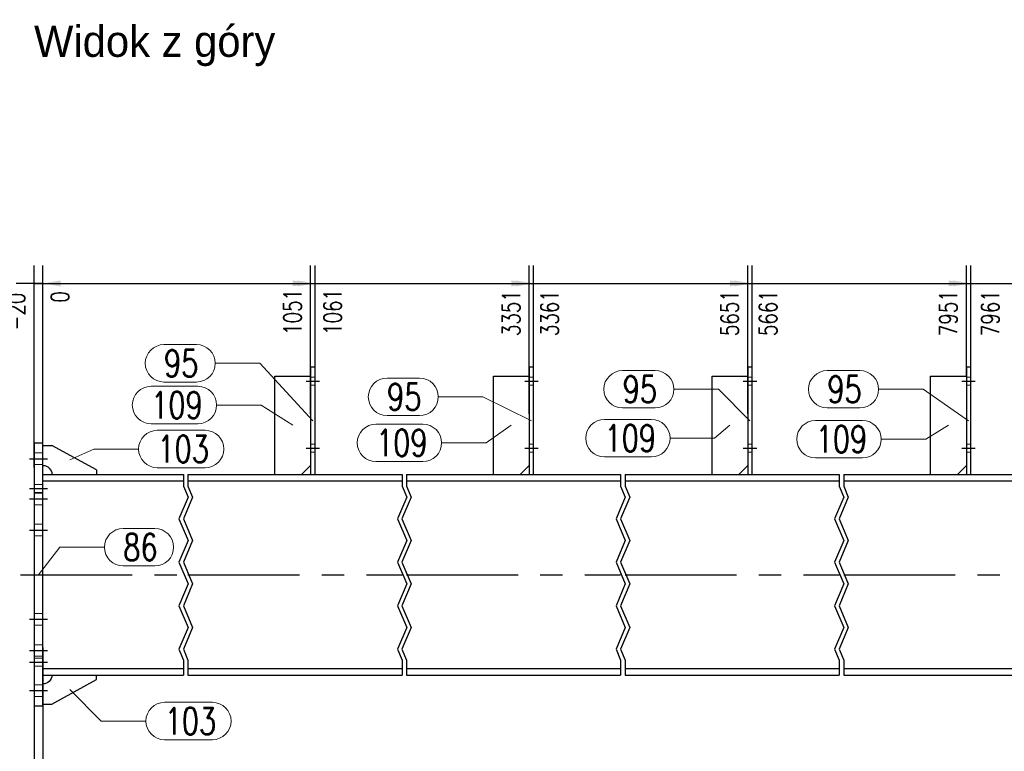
# Model space of a CAD drawing. Header units: millimetres. Extents: x 3528 to 4122, y 12541 to 12988.
# Tile 9 of 47: x 3583 to 3693, y 12754 to 12836. Entities that reach past the tile are written whole.
import ezdxf

# ---------------------------------------------------------------- set-up
doc = ezdxf.new("R2010")
doc.units = ezdxf.units.MM
doc.header["$LTSCALE"] = 10
doc.linetypes.add('HIDDEN', pattern=[0.375, 0.25, -0.125])
doc.linetypes.add('MITTE', pattern=[2, 1.25, -0.25, 0.25, -0.25])
doc.layers.get('Defpoints').update_dxf_attribs({"color": 1})
for name, color, linetype, lineweight in [('PS_DIM', 4, 'Continuous', 13), ('PS_Hidden', 2, 'HIDDEN', 9), ('PS_Pos', 1, 'Continuous', 15), ('PS_SOLID', 7, 'Continuous', 30)]:
    doc.layers.add(name, color=color, linetype=linetype, lineweight=lineweight)
doc.layers.add('PS_MID', color=5, linetype='MITTE')
doc.layers.add('PS_SHAPE', color=3, linetype='Continuous')
doc.styles.add('simplex', font='simplex.shx', dxfattribs={"width": 0.75})
doc.dimstyles.new('1_20_GŁ_DS1-LS20', dxfattribs={"dimtxt": 2, "dimasz": 2, "dimexe": 2, "dimexo": 5, "dimgap": 1, "dimtad": 1, "dimjust": 4, "dimdec": 0, "dimlfac": 20, "dimtxsty": 'simplex', "dimblk1": 'NONE', "dimsah": 1, "dimcen": 2, "dimclrd": 256, "dimclre": 256, "dimclrt": 4, "dimadec": 1, "dimazin": 0, "dimtfac": 1, "dimtdec": 0, "dimtmove": 2, "dimatfit": 3, "dimfxl": 1, "dimarcsym": 0})

# ---------------------------------------------------------------- blocks, each defined once
blk = doc.blocks.new('*D44')
at = {"layer": 'Defpoints', "color": 0, "transparency": 16777216}
for p in [(3585.58, 12806.83), (3584.58, 12781.17), (3585.58, 12762.92)]:
    blk.add_point(p, dxfattribs=at)
at = {"layer": 'PS_DIM', "lineweight": -2, "transparency": 16777216}
for p, q in [((3584.58, 12786.17), (3584.58, 12808.83)), ((3585.58, 12767.92), (3585.58, 12808.83)), ((3584.58, 12806.83), (3582.58, 12806.83)), ((3584.58, 12806.83), (3585.58, 12806.83)), ((3587.58, 12806.83), (3589.58, 12806.83))]:
    blk.add_line(p, q, dxfattribs=at)
at = {"layer": 'PS_DIM', "transparency": 16777216}
blk.add_solid([(3587.58, 12807.16), (3587.58, 12806.5), (3585.58, 12806.83)], dxfattribs=at)
at = {"layer": 'PS_DIM', "color": 4, "transparency": 16777216, "insert": (3582.56, 12803.67), "char_height": 2, "attachment_point": 5, "rotation": 90, "style": 'simplex'}
blk.add_mtext('-20', dxfattribs=at)
blk = doc.blocks.new('_None')
blk = doc.blocks.new('*D45')
at = {"layer": 'Defpoints', "color": 0, "transparency": 16777216}
for p in [(3585.58, 12806.83), (3585.58, 12781.17), (3585.58, 12762.92)]:
    blk.add_point(p, dxfattribs=at)
at = {"layer": 'PS_DIM', "lineweight": -2, "transparency": 16777216}
for p, q in [((3585.58, 12767.92), (3585.58, 12808.83)), ((3585.58, 12786.17), (3585.58, 12808.83)), ((3585.58, 12806.83), (3583.58, 12806.83)), ((3587.58, 12806.83), (3589.58, 12806.83))]:
    blk.add_line(p, q, dxfattribs=at)
at = {"layer": 'PS_DIM', "transparency": 16777216}
blk.add_solid([(3587.58, 12807.16), (3587.58, 12806.5), (3585.58, 12806.83)], dxfattribs=at)
at = {"layer": 'PS_DIM', "color": 4, "transparency": 16777216, "insert": (3587.49, 12805.31), "char_height": 2, "attachment_point": 5, "rotation": 90, "style": 'simplex'}
blk.add_mtext('0', dxfattribs=at)
blk = doc.blocks.new('*D46')
at = {"layer": 'Defpoints', "color": 0, "transparency": 16777216}
for p in [(3615.58, 12806.83), (3615.58, 12787.16), (3585.58, 12762.92)]:
    blk.add_point(p, dxfattribs=at)
at = {"layer": 'PS_DIM', "lineweight": -2, "transparency": 16777216}
for p, q in [((3585.58, 12767.92), (3585.58, 12808.83)), ((3615.58, 12792.16), (3615.58, 12808.83)), ((3585.58, 12806.83), (3613.58, 12806.83))]:
    blk.add_line(p, q, dxfattribs=at)
at = {"layer": 'PS_DIM', "transparency": 16777216}
blk.add_solid([(3613.58, 12807.16), (3613.58, 12806.5), (3615.58, 12806.83)], dxfattribs=at)
at = {"layer": 'PS_DIM', "color": 4, "transparency": 16777216, "insert": (3613.56, 12803.63), "char_height": 2, "attachment_point": 5, "rotation": 90, "style": 'simplex'}
blk.add_mtext('1051', dxfattribs=at)
blk = doc.blocks.new('*D47')
at = {"layer": 'Defpoints', "color": 0, "transparency": 16777216}
for p in [(3616.08, 12806.83), (3616.08, 12787.01), (3585.58, 12762.92)]:
    blk.add_point(p, dxfattribs=at)
at = {"layer": 'PS_DIM', "lineweight": -2, "transparency": 16777216}
for p, q in [((3585.58, 12767.92), (3585.58, 12808.83)), ((3616.08, 12792.01), (3616.08, 12808.83)), ((3585.58, 12806.83), (3614.08, 12806.83))]:
    blk.add_line(p, q, dxfattribs=at)
at = {"layer": 'PS_DIM', "transparency": 16777216}
blk.add_solid([(3614.08, 12807.16), (3614.08, 12806.5), (3616.08, 12806.83)], dxfattribs=at)
at = {"layer": 'PS_DIM', "color": 4, "transparency": 16777216, "insert": (3618.05, 12803.63), "char_height": 2, "attachment_point": 5, "rotation": 90, "style": 'simplex'}
blk.add_mtext('1061', dxfattribs=at)
blk = doc.blocks.new('*D48')
at = {"layer": 'Defpoints', "color": 0, "transparency": 16777216}
for p in [(3640.08, 12806.83), (3640.08, 12787.19), (3585.58, 12762.92)]:
    blk.add_point(p, dxfattribs=at)
at = {"layer": 'PS_DIM', "lineweight": -2, "transparency": 16777216}
for p, q in [((3585.58, 12767.92), (3585.58, 12808.83)), ((3640.08, 12792.19), (3640.08, 12808.83)), ((3585.58, 12806.83), (3638.08, 12806.83))]:
    blk.add_line(p, q, dxfattribs=at)
at = {"layer": 'PS_DIM', "transparency": 16777216}
blk.add_solid([(3638.08, 12807.16), (3638.08, 12806.5), (3640.08, 12806.83)], dxfattribs=at)
at = {"layer": 'PS_DIM', "color": 4, "transparency": 16777216, "insert": (3638.06, 12803.49), "char_height": 2, "attachment_point": 5, "rotation": 90, "style": 'simplex'}
blk.add_mtext('3351', dxfattribs=at)
blk = doc.blocks.new('*D49')
at = {"layer": 'Defpoints', "color": 0, "transparency": 16777216}
for p in [(3640.58, 12806.83), (3640.58, 12787.02), (3585.58, 12762.92)]:
    blk.add_point(p, dxfattribs=at)
at = {"layer": 'PS_DIM', "lineweight": -2, "transparency": 16777216}
for p, q in [((3585.58, 12767.92), (3585.58, 12808.83)), ((3640.58, 12792.02), (3640.58, 12808.83)), ((3585.58, 12806.83), (3638.58, 12806.83))]:
    blk.add_line(p, q, dxfattribs=at)
at = {"layer": 'PS_DIM', "transparency": 16777216}
blk.add_solid([(3638.58, 12807.16), (3638.58, 12806.5), (3640.58, 12806.83)], dxfattribs=at)
at = {"layer": 'PS_DIM', "color": 4, "transparency": 16777216, "insert": (3642.37, 12803.49), "char_height": 2, "attachment_point": 5, "rotation": 90, "style": 'simplex'}
blk.add_mtext('3361', dxfattribs=at)
blk = doc.blocks.new('*D50')
at = {"layer": 'Defpoints', "color": 0, "transparency": 16777216}
for p in [(3664.58, 12806.83), (3664.58, 12787.22), (3585.58, 12762.92)]:
    blk.add_point(p, dxfattribs=at)
at = {"layer": 'PS_DIM', "lineweight": -2, "transparency": 16777216}
for p, q in [((3585.58, 12767.92), (3585.58, 12808.83)), ((3664.58, 12792.22), (3664.58, 12808.83)), ((3585.58, 12806.83), (3662.58, 12806.83))]:
    blk.add_line(p, q, dxfattribs=at)
at = {"layer": 'PS_DIM', "transparency": 16777216}
blk.add_solid([(3662.58, 12807.16), (3662.58, 12806.5), (3664.58, 12806.83)], dxfattribs=at)
at = {"layer": 'PS_DIM', "color": 4, "transparency": 16777216, "insert": (3662.56, 12803.49), "char_height": 2, "attachment_point": 5, "rotation": 90, "style": 'simplex'}
blk.add_mtext('5651', dxfattribs=at)
blk = doc.blocks.new('*D51')
at = {"layer": 'Defpoints', "color": 0, "transparency": 16777216}
for p in [(3665.08, 12806.83), (3665.08, 12787.22), (3585.58, 12762.92)]:
    blk.add_point(p, dxfattribs=at)
at = {"layer": 'PS_DIM', "lineweight": -2, "transparency": 16777216}
for p, q in [((3585.58, 12767.92), (3585.58, 12808.83)), ((3665.08, 12792.22), (3665.08, 12808.83)), ((3585.58, 12806.83), (3663.08, 12806.83))]:
    blk.add_line(p, q, dxfattribs=at)
at = {"layer": 'PS_DIM', "transparency": 16777216}
blk.add_solid([(3663.08, 12807.16), (3663.08, 12806.5), (3665.08, 12806.83)], dxfattribs=at)
at = {"layer": 'PS_DIM', "color": 4, "transparency": 16777216, "insert": (3666.87, 12803.49), "char_height": 2, "attachment_point": 5, "rotation": 90, "style": 'simplex'}
blk.add_mtext('5661', dxfattribs=at)
blk = doc.blocks.new('*D52')
at = {"layer": 'Defpoints', "color": 0, "transparency": 16777216}
for p in [(3689.08, 12806.83), (3689.08, 12791.42), (3585.58, 12762.92)]:
    blk.add_point(p, dxfattribs=at)
at = {"layer": 'PS_DIM', "lineweight": -2, "transparency": 16777216}
for p, q in [((3585.58, 12767.92), (3585.58, 12808.83)), ((3689.08, 12796.42), (3689.08, 12808.83)), ((3585.58, 12806.83), (3687.08, 12806.83))]:
    blk.add_line(p, q, dxfattribs=at)
at = {"layer": 'PS_DIM', "transparency": 16777216}
blk.add_solid([(3687.08, 12807.16), (3687.08, 12806.5), (3689.08, 12806.83)], dxfattribs=at)
at = {"layer": 'PS_DIM', "color": 4, "transparency": 16777216, "insert": (3687.06, 12803.49), "char_height": 2, "attachment_point": 5, "rotation": 90, "style": 'simplex'}
blk.add_mtext('7951', dxfattribs=at)
blk = doc.blocks.new('*D53')
at = {"layer": 'Defpoints', "color": 0, "transparency": 16777216}
for p in [(3689.58, 12806.83), (3689.58, 12789.81), (3585.58, 12762.92)]:
    blk.add_point(p, dxfattribs=at)
at = {"layer": 'PS_DIM', "lineweight": -2, "transparency": 16777216}
for p, q in [((3585.58, 12767.92), (3585.58, 12808.83)), ((3689.58, 12794.81), (3689.58, 12808.83)), ((3585.58, 12806.83), (3687.58, 12806.83))]:
    blk.add_line(p, q, dxfattribs=at)
at = {"layer": 'PS_DIM', "transparency": 16777216}
blk.add_solid([(3687.58, 12807.16), (3687.58, 12806.5), (3689.58, 12806.83)], dxfattribs=at)
at = {"layer": 'PS_DIM', "color": 4, "transparency": 16777216, "insert": (3691.76, 12803.49), "char_height": 2, "attachment_point": 5, "rotation": 90, "style": 'simplex'}
blk.add_mtext('7961', dxfattribs=at)
blk = doc.blocks.new('*D54')
at = {"layer": 'Defpoints', "color": 0, "transparency": 16777216}
for p in [(3713.58, 12806.83), (3713.58, 12787.07), (3585.58, 12762.92)]:
    blk.add_point(p, dxfattribs=at)
at = {"layer": 'PS_DIM', "lineweight": -2, "transparency": 16777216}
for p, q in [((3585.58, 12767.92), (3585.58, 12808.83)), ((3713.58, 12792.07), (3713.58, 12808.83)), ((3585.58, 12806.83), (3711.58, 12806.83))]:
    blk.add_line(p, q, dxfattribs=at)
at = {"layer": 'PS_DIM', "transparency": 16777216}
blk.add_solid([(3711.58, 12807.16), (3711.58, 12806.5), (3713.58, 12806.83)], dxfattribs=at)
at = {"layer": 'PS_DIM', "color": 4, "transparency": 16777216, "insert": (3711.56, 12802.92), "char_height": 2, "attachment_point": 5, "rotation": 90, "style": 'simplex'}
blk.add_mtext('10251', dxfattribs=at)
blk = doc.blocks.new('*D55')
at = {"layer": 'Defpoints', "color": 0, "transparency": 16777216}
for p in [(3714.08, 12806.83), (3714.08, 12787), (3585.58, 12762.92)]:
    blk.add_point(p, dxfattribs=at)
at = {"layer": 'PS_DIM', "lineweight": -2, "transparency": 16777216}
for p, q in [((3585.58, 12767.92), (3585.58, 12808.83)), ((3714.08, 12792), (3714.08, 12808.83)), ((3585.58, 12806.83), (3712.08, 12806.83))]:
    blk.add_line(p, q, dxfattribs=at)
at = {"layer": 'PS_DIM', "transparency": 16777216}
blk.add_solid([(3712.08, 12807.16), (3712.08, 12806.5), (3714.08, 12806.83)], dxfattribs=at)
at = {"layer": 'PS_DIM', "color": 4, "transparency": 16777216, "insert": (3713.97, 12812.89), "char_height": 2, "attachment_point": 5, "rotation": 90, "style": 'simplex'}
blk.add_mtext('10261', dxfattribs=at)
blk = doc.blocks.new('*D56')
at = {"layer": 'Defpoints', "color": 0, "transparency": 16777216}
for p in [(3714.48, 12806.83), (3714.48, 12780.92), (3585.58, 12762.92)]:
    blk.add_point(p, dxfattribs=at)
at = {"layer": 'PS_DIM', "lineweight": -2, "transparency": 16777216}
for p, q in [((3585.58, 12767.92), (3585.58, 12808.83)), ((3714.48, 12785.92), (3714.48, 12808.83)), ((3585.58, 12806.83), (3712.48, 12806.83))]:
    blk.add_line(p, q, dxfattribs=at)
at = {"layer": 'PS_DIM', "transparency": 16777216}
blk.add_solid([(3712.48, 12807.16), (3712.48, 12806.5), (3714.48, 12806.83)], dxfattribs=at)
at = {"layer": 'PS_DIM', "color": 4, "transparency": 16777216, "insert": (3716.58, 12802.63), "char_height": 2, "attachment_point": 5, "rotation": 90, "style": 'simplex'}
blk.add_mtext('10269', dxfattribs=at)
blk = doc.blocks.new('*D57')
at = {"layer": 'Defpoints', "color": 0, "transparency": 16777216}
for p in [(3828.58, 12806.83), (3828.58, 12787.15), (3585.58, 12762.92)]:
    blk.add_point(p, dxfattribs=at)
at = {"layer": 'PS_DIM', "lineweight": -2, "transparency": 16777216}
for p, q in [((3585.58, 12767.92), (3585.58, 12808.83)), ((3828.58, 12792.15), (3828.58, 12808.83)), ((3585.58, 12806.83), (3826.58, 12806.83))]:
    blk.add_line(p, q, dxfattribs=at)
at = {"layer": 'PS_DIM', "transparency": 16777216}
blk.add_solid([(3826.58, 12807.16), (3826.58, 12806.5), (3828.58, 12806.83)], dxfattribs=at)
at = {"layer": 'PS_DIM', "color": 4, "transparency": 16777216, "insert": (3826.56, 12802.92), "char_height": 2, "attachment_point": 5, "rotation": 90, "style": 'simplex'}
blk.add_mtext('12551', dxfattribs=at)
blk = doc.blocks.new('*D58')
at = {"layer": 'Defpoints', "color": 0, "transparency": 16777216}
for p in [(3829.08, 12806.83), (3829.08, 12787.07), (3585.58, 12762.92)]:
    blk.add_point(p, dxfattribs=at)
at = {"layer": 'PS_DIM', "lineweight": -2, "transparency": 16777216}
for p, q in [((3585.58, 12767.92), (3585.58, 12808.83)), ((3829.08, 12792.07), (3829.08, 12808.83)), ((3585.58, 12806.83), (3827.08, 12806.83))]:
    blk.add_line(p, q, dxfattribs=at)
at = {"layer": 'PS_DIM', "transparency": 16777216}
blk.add_solid([(3827.08, 12807.16), (3827.08, 12806.5), (3829.08, 12806.83)], dxfattribs=at)
at = {"layer": 'PS_DIM', "color": 4, "transparency": 16777216, "insert": (3831.04, 12802.92), "char_height": 2, "attachment_point": 5, "rotation": 90, "style": 'simplex'}
blk.add_mtext('12561', dxfattribs=at)
blk = doc.blocks.new('*D59')
at = {"layer": 'Defpoints', "color": 0, "transparency": 16777216}
for p in [(3938.85, 12806.83), (3938.85, 12784.64), (3585.58, 12762.92)]:
    blk.add_point(p, dxfattribs=at)
at = {"layer": 'PS_DIM', "lineweight": -2, "transparency": 16777216}
for p, q in [((3585.58, 12767.92), (3585.58, 12808.83)), ((3938.85, 12789.64), (3938.85, 12808.83)), ((3585.58, 12806.83), (3936.85, 12806.83))]:
    blk.add_line(p, q, dxfattribs=at)
at = {"layer": 'PS_DIM', "transparency": 16777216}
blk.add_solid([(3936.85, 12807.16), (3936.85, 12806.5), (3938.85, 12806.83)], dxfattribs=at)
at = {"layer": 'PS_DIM', "color": 4, "transparency": 16777216, "insert": (3936.83, 12802.63), "char_height": 2, "attachment_point": 5, "rotation": 90, "style": 'simplex'}
blk.add_mtext('14756', dxfattribs=at)
blk = doc.blocks.new('*D60')
at = {"layer": 'Defpoints', "color": 0, "transparency": 16777216}
for p in [(3943.58, 12806.83), (3943.58, 12786.94), (3585.58, 12762.92)]:
    blk.add_point(p, dxfattribs=at)
at = {"layer": 'PS_DIM', "lineweight": -2, "transparency": 16777216}
for p, q in [((3585.58, 12767.92), (3585.58, 12808.83)), ((3943.58, 12791.94), (3943.58, 12808.83)), ((3585.58, 12806.83), (3941.58, 12806.83))]:
    blk.add_line(p, q, dxfattribs=at)
at = {"layer": 'PS_DIM', "transparency": 16777216}
blk.add_solid([(3941.58, 12807.16), (3941.58, 12806.5), (3943.58, 12806.83)], dxfattribs=at)
at = {"layer": 'PS_DIM', "color": 4, "transparency": 16777216, "insert": (3941.56, 12802.92), "char_height": 2, "attachment_point": 5, "rotation": 90, "style": 'simplex'}
blk.add_mtext('14851', dxfattribs=at)
blk = doc.blocks.new('*D61')
at = {"layer": 'Defpoints', "color": 0, "transparency": 16777216}
for p in [(3944.08, 12806.83), (3944.08, 12786.84), (3585.58, 12762.92)]:
    blk.add_point(p, dxfattribs=at)
at = {"layer": 'PS_DIM', "lineweight": -2, "transparency": 16777216}
for p, q in [((3585.58, 12767.92), (3585.58, 12808.83)), ((3944.08, 12791.84), (3944.08, 12808.83)), ((3585.58, 12806.83), (3942.08, 12806.83))]:
    blk.add_line(p, q, dxfattribs=at)
at = {"layer": 'PS_DIM', "transparency": 16777216}
blk.add_solid([(3942.08, 12807.16), (3942.08, 12806.5), (3944.08, 12806.83)], dxfattribs=at)
at = {"layer": 'PS_DIM', "color": 4, "transparency": 16777216, "insert": (3945.63, 12802.92), "char_height": 2, "attachment_point": 5, "rotation": 90, "style": 'simplex'}
blk.add_mtext('14861', dxfattribs=at)
blk = doc.blocks.new('*D62')
at = {"layer": 'Defpoints', "color": 0, "transparency": 16777216}
for p in [(3951.05, 12806.83), (3951.05, 12785.42), (3585.58, 12762.92)]:
    blk.add_point(p, dxfattribs=at)
at = {"layer": 'PS_DIM', "lineweight": -2, "transparency": 16777216}
for p, q in [((3585.58, 12767.92), (3585.58, 12808.83)), ((3951.05, 12790.42), (3951.05, 12808.83)), ((3585.58, 12806.83), (3949.05, 12806.83))]:
    blk.add_line(p, q, dxfattribs=at)
at = {"layer": 'PS_DIM', "transparency": 16777216}
blk.add_solid([(3949.05, 12807.16), (3949.05, 12806.5), (3951.05, 12806.83)], dxfattribs=at)
at = {"layer": 'PS_DIM', "color": 4, "transparency": 16777216, "insert": (3949.03, 12802.6), "char_height": 2, "attachment_point": 5, "rotation": 90, "style": 'simplex'}
blk.add_mtext('15000', dxfattribs=at)
blk = doc.blocks.new('*D63')
at = {"layer": 'Defpoints', "color": 0, "transparency": 16777216}
for p in [(3951.46, 12806.83), (3951.46, 12784.38), (3585.58, 12762.92)]:
    blk.add_point(p, dxfattribs=at)
at = {"layer": 'PS_DIM', "lineweight": -2, "transparency": 16777216}
for p, q in [((3585.58, 12767.92), (3585.58, 12808.83)), ((3951.46, 12789.38), (3951.46, 12808.83)), ((3585.58, 12806.83), (3949.46, 12806.83))]:
    blk.add_line(p, q, dxfattribs=at)
at = {"layer": 'PS_DIM', "transparency": 16777216}
blk.add_solid([(3949.46, 12807.16), (3949.46, 12806.5), (3951.46, 12806.83)], dxfattribs=at)
at = {"layer": 'PS_DIM', "color": 4, "transparency": 16777216, "insert": (3953.13, 12802.6), "char_height": 2, "attachment_point": 5, "rotation": 90, "style": 'simplex'}
blk.add_mtext('15008', dxfattribs=at)
blk = doc.blocks.new('*D65')
at = {"layer": 'Defpoints', "color": 0, "transparency": 16777216}
for p in [(3584.58, 12771.01), (3585.58, 12762.92), (3585.58, 12739.15)]:
    blk.add_point(p, dxfattribs=at)
at = {"layer": 'PS_DIM', "lineweight": -2, "transparency": 16777216}
for p, q in [((3584.58, 12766.01), (3584.58, 12737.15)), ((3585.58, 12757.92), (3585.58, 12737.15)), ((3584.58, 12739.15), (3582.58, 12739.15)), ((3584.58, 12739.15), (3585.58, 12739.15)), ((3587.58, 12739.15), (3589.58, 12739.15))]:
    blk.add_line(p, q, dxfattribs=at)
at = {"layer": 'PS_DIM', "transparency": 16777216}
blk.add_solid([(3587.58, 12739.48), (3587.58, 12738.81), (3585.58, 12739.15)], dxfattribs=at)
at = {"layer": 'PS_DIM', "color": 4, "transparency": 16777216, "insert": (3582.56, 12742.31), "char_height": 2, "attachment_point": 5, "rotation": 90, "style": 'simplex'}
blk.add_mtext('-20', dxfattribs=at)
blk = doc.blocks.new('*D66')
at = {"layer": 'Defpoints', "color": 0, "transparency": 16777216}
for p in [(3585.58, 12771.01), (3585.58, 12762.92), (3585.58, 12739.15)]:
    blk.add_point(p, dxfattribs=at)
at = {"layer": 'PS_DIM', "lineweight": -2, "transparency": 16777216}
for p, q in [((3585.58, 12766.01), (3585.58, 12737.15)), ((3585.58, 12757.92), (3585.58, 12737.15)), ((3585.58, 12739.15), (3583.58, 12739.15)), ((3587.58, 12739.15), (3589.58, 12739.15))]:
    blk.add_line(p, q, dxfattribs=at)
at = {"layer": 'PS_DIM', "transparency": 16777216}
blk.add_solid([(3587.58, 12739.48), (3587.58, 12738.81), (3585.58, 12739.15)], dxfattribs=at)
at = {"layer": 'PS_DIM', "color": 4, "transparency": 16777216, "insert": (3588.51, 12740.67), "char_height": 2, "attachment_point": 5, "rotation": 90, "style": 'simplex'}
blk.add_mtext('0', dxfattribs=at)
blk = doc.blocks.new('*D67')
at = {"layer": 'Defpoints', "color": 0, "transparency": 16777216}
for p in [(3585.58, 12762.92), (3714.08, 12762.59), (3714.08, 12739.15)]:
    blk.add_point(p, dxfattribs=at)
at = {"layer": 'PS_DIM', "lineweight": -2, "transparency": 16777216}
for p, q in [((3585.58, 12757.92), (3585.58, 12737.15)), ((3714.08, 12757.59), (3714.08, 12737.15)), ((3585.58, 12739.15), (3712.08, 12739.15))]:
    blk.add_line(p, q, dxfattribs=at)
at = {"layer": 'PS_DIM', "transparency": 16777216}
blk.add_solid([(3712.08, 12739.48), (3712.08, 12738.81), (3714.08, 12739.15)], dxfattribs=at)
at = {"layer": 'PS_DIM', "color": 4, "transparency": 16777216, "insert": (3712.06, 12743.06), "char_height": 2, "attachment_point": 5, "rotation": 90, "style": 'simplex'}
blk.add_mtext('10261', dxfattribs=at)
blk = doc.blocks.new('*D68')
at = {"layer": 'Defpoints', "color": 0, "transparency": 16777216}
for p in [(3829.48, 12767.67), (3585.58, 12762.92), (3829.48, 12739.15)]:
    blk.add_point(p, dxfattribs=at)
at = {"layer": 'PS_DIM', "lineweight": -2, "transparency": 16777216}
for p, q in [((3829.48, 12762.67), (3829.48, 12737.15)), ((3585.58, 12757.92), (3585.58, 12737.15)), ((3585.58, 12739.15), (3827.48, 12739.15))]:
    blk.add_line(p, q, dxfattribs=at)
at = {"layer": 'PS_DIM', "transparency": 16777216}
blk.add_solid([(3827.48, 12739.48), (3827.48, 12738.81), (3829.48, 12739.15)], dxfattribs=at)
at = {"layer": 'PS_DIM', "color": 4, "transparency": 16777216, "insert": (3827.46, 12743.35), "char_height": 2, "attachment_point": 5, "rotation": 90, "style": 'simplex'}
blk.add_mtext('12569', dxfattribs=at)
blk = doc.blocks.new('*D69')
at = {"layer": 'Defpoints', "color": 0, "transparency": 16777216}
for p in [(3940.07, 12773.21), (3585.58, 12762.92), (3940.07, 12739.15)]:
    blk.add_point(p, dxfattribs=at)
at = {"layer": 'PS_DIM', "lineweight": -2, "transparency": 16777216}
for p, q in [((3940.07, 12768.21), (3940.07, 12737.15)), ((3585.58, 12757.92), (3585.58, 12737.15)), ((3585.58, 12739.15), (3938.07, 12739.15))]:
    blk.add_line(p, q, dxfattribs=at)
at = {"layer": 'PS_DIM', "transparency": 16777216}
blk.add_solid([(3938.07, 12739.48), (3938.07, 12738.81), (3940.07, 12739.15)], dxfattribs=at)
at = {"layer": 'PS_DIM', "color": 4, "transparency": 16777216, "insert": (3938.05, 12743.38), "char_height": 2, "attachment_point": 5, "rotation": 90, "style": 'simplex'}
blk.add_mtext('14780', dxfattribs=at)
blk = doc.blocks.new('*D70')
at = {"layer": 'Defpoints', "color": 0, "transparency": 16777216}
for p in [(3951.05, 12785.42), (3585.58, 12762.92), (3951.05, 12739.15)]:
    blk.add_point(p, dxfattribs=at)
at = {"layer": 'PS_DIM', "lineweight": -2, "transparency": 16777216}
for p, q in [((3951.05, 12780.42), (3951.05, 12737.15)), ((3585.58, 12757.92), (3585.58, 12737.15)), ((3585.58, 12739.15), (3949.05, 12739.15))]:
    blk.add_line(p, q, dxfattribs=at)
at = {"layer": 'PS_DIM', "transparency": 16777216}
blk.add_solid([(3949.05, 12739.48), (3949.05, 12738.81), (3951.05, 12739.15)], dxfattribs=at)
at = {"layer": 'PS_DIM', "color": 4, "transparency": 16777216, "insert": (3949.03, 12743.38), "char_height": 2, "attachment_point": 5, "rotation": 90, "style": 'simplex'}
blk.add_mtext('15000', dxfattribs=at)
blk = doc.blocks.new('*D71')
at = {"layer": 'Defpoints', "color": 0, "transparency": 16777216}
for p in [(3951.46, 12784.38), (3585.58, 12762.92), (3951.46, 12739.15)]:
    blk.add_point(p, dxfattribs=at)
at = {"layer": 'PS_DIM', "lineweight": -2, "transparency": 16777216}
for p, q in [((3951.46, 12779.38), (3951.46, 12737.15)), ((3585.58, 12757.92), (3585.58, 12737.15)), ((3585.58, 12739.15), (3949.46, 12739.15))]:
    blk.add_line(p, q, dxfattribs=at)
at = {"layer": 'PS_DIM', "transparency": 16777216}
blk.add_solid([(3949.46, 12739.48), (3949.46, 12738.81), (3951.46, 12739.15)], dxfattribs=at)
at = {"layer": 'PS_DIM', "color": 4, "transparency": 16777216, "insert": (3953.05, 12743.38), "char_height": 2, "attachment_point": 5, "rotation": 90, "style": 'simplex'}
blk.add_mtext('15008', dxfattribs=at)
blk = doc.blocks.new('*X276')
at = {"color": 0}
blk.add_text('Widok z góry', height=3.5, dxfattribs=at).set_placement((3584.58, 12832.23))
blk = doc.blocks.new('*X287')
at = {"color": 1}
for p, q in [((3601.33, 12785.42), (3601.33, 12784.1)), ((3601.83, 12785.42), (3601.83, 12784.1)), ((3625.83, 12785.42), (3625.83, 12784.1)), ((3626.33, 12785.42), (3626.33, 12784.1)), ((3650.33, 12785.42), (3650.33, 12784.1)), ((3650.83, 12785.42), (3650.83, 12784.1)), ((3674.83, 12785.42), (3674.83, 12784.1)), ((3675.33, 12785.42), (3675.33, 12784.1)), ((3601.33, 12784.1), (3601.85, 12782.88)), ((3601.83, 12784.1), (3602.35, 12782.88)), ((3625.83, 12784.1), (3626.35, 12782.88)), ((3626.33, 12784.1), (3626.85, 12782.88)), ((3650.33, 12784.1), (3650.85, 12782.88)), ((3650.83, 12784.1), (3651.35, 12782.88)), ((3674.83, 12784.1), (3675.35, 12782.88)), ((3675.33, 12784.1), (3675.85, 12782.88)), ((3601.85, 12782.88), (3600.82, 12780.44)), ((3602.35, 12782.88), (3601.32, 12780.44)), ((3626.35, 12782.88), (3625.32, 12780.44)), ((3626.85, 12782.88), (3625.82, 12780.44)), ((3650.85, 12782.88), (3649.82, 12780.44)), ((3651.35, 12782.88), (3650.32, 12780.44)), ((3675.35, 12782.88), (3674.32, 12780.44)), ((3675.85, 12782.88), (3674.82, 12780.44)), ((3600.82, 12780.44), (3601.85, 12778)), ((3601.32, 12780.44), (3602.35, 12778)), ((3625.32, 12780.44), (3626.35, 12778)), ((3625.82, 12780.44), (3626.85, 12778)), ((3649.82, 12780.44), (3650.85, 12778)), ((3650.32, 12780.44), (3651.35, 12778)), ((3674.32, 12780.44), (3675.35, 12778)), ((3674.82, 12780.44), (3675.85, 12778)), ((3601.85, 12778), (3600.82, 12775.57)), ((3602.35, 12778), (3601.32, 12775.57)), ((3626.35, 12778), (3625.32, 12775.57)), ((3626.85, 12778), (3625.82, 12775.57)), ((3650.85, 12778), (3649.82, 12775.57)), ((3651.35, 12778), (3650.32, 12775.57)), ((3675.35, 12778), (3674.32, 12775.57)), ((3675.85, 12778), (3674.82, 12775.57)), ((3600.82, 12775.57), (3601.85, 12773.13)), ((3601.32, 12775.57), (3602.35, 12773.13)), ((3625.32, 12775.57), (3626.35, 12773.13)), ((3625.82, 12775.57), (3626.85, 12773.13)), ((3649.82, 12775.57), (3650.85, 12773.13)), ((3650.32, 12775.57), (3651.35, 12773.13)), ((3674.32, 12775.57), (3675.35, 12773.13)), ((3674.82, 12775.57), (3675.85, 12773.13)), ((3601.85, 12773.13), (3600.82, 12770.69)), ((3602.35, 12773.13), (3601.32, 12770.69)), ((3626.35, 12773.13), (3625.32, 12770.69)), ((3626.85, 12773.13), (3625.82, 12770.69)), ((3650.85, 12773.13), (3649.82, 12770.69)), ((3651.35, 12773.13), (3650.32, 12770.69)), ((3675.35, 12773.13), (3674.32, 12770.69)), ((3675.85, 12773.13), (3674.82, 12770.69)), ((3600.82, 12770.69), (3601.85, 12768.25)), ((3601.32, 12770.69), (3602.35, 12768.25)), ((3625.32, 12770.69), (3626.35, 12768.25)), ((3625.82, 12770.69), (3626.85, 12768.25)), ((3649.82, 12770.69), (3650.85, 12768.25)), ((3650.32, 12770.69), (3651.35, 12768.25)), ((3674.32, 12770.69), (3675.35, 12768.25)), ((3674.82, 12770.69), (3675.85, 12768.25)), ((3601.85, 12768.25), (3600.82, 12765.81)), ((3602.35, 12768.25), (3601.32, 12765.81)), ((3626.35, 12768.25), (3625.32, 12765.81)), ((3626.85, 12768.25), (3625.82, 12765.81)), ((3650.85, 12768.25), (3649.82, 12765.81)), ((3651.35, 12768.25), (3650.32, 12765.81)), ((3675.35, 12768.25), (3674.32, 12765.81)), ((3675.85, 12768.25), (3674.82, 12765.81)), ((3600.82, 12765.81), (3601.33, 12764.59)), ((3601.32, 12765.81), (3601.83, 12764.59)), ((3625.32, 12765.81), (3625.83, 12764.59)), ((3625.82, 12765.81), (3626.33, 12764.59)), ((3649.82, 12765.81), (3650.33, 12764.59)), ((3650.32, 12765.81), (3650.83, 12764.59)), ((3674.32, 12765.81), (3674.83, 12764.59)), ((3674.82, 12765.81), (3675.33, 12764.59)), ((3601.33, 12764.59), (3601.33, 12762.92)), ((3601.83, 12764.59), (3601.83, 12762.92)), ((3625.83, 12764.59), (3625.83, 12762.92)), ((3626.33, 12764.59), (3626.33, 12762.92)), ((3650.33, 12764.59), (3650.33, 12762.92)), ((3650.83, 12764.59), (3650.83, 12762.92)), ((3674.83, 12764.59), (3674.83, 12762.92)), ((3675.33, 12764.59), (3675.33, 12762.92))]:
    blk.add_line(p, q, dxfattribs=at)
at = {"layer": 'PS_Hidden', "color": 2, "linetype": 'HIDDEN'}
for p, q in [((3616.08, 12796.32), (3615.58, 12796.32)), ((3640.58, 12796.32), (3640.08, 12796.32)), ((3665.08, 12796.32), (3664.58, 12796.32)), ((3689.58, 12796.32), (3689.08, 12796.32)), ((3616.08, 12795.42), (3615.58, 12795.42)), ((3640.58, 12795.42), (3640.08, 12795.42)), ((3665.08, 12795.42), (3664.58, 12795.42)), ((3689.58, 12795.42), (3689.08, 12795.42)), ((3616.08, 12788.82), (3615.58, 12788.82)), ((3640.58, 12788.82), (3640.08, 12788.82)), ((3665.08, 12788.82), (3664.58, 12788.82)), ((3689.58, 12788.82), (3689.08, 12788.82)), ((3585.58, 12787.82), (3584.58, 12787.82)), ((3616.08, 12787.92), (3615.58, 12787.92)), ((3640.58, 12787.92), (3640.08, 12787.92)), ((3665.08, 12787.92), (3664.58, 12787.92)), ((3689.58, 12787.92), (3689.08, 12787.92)), ((3585.58, 12786.52), (3584.58, 12786.52)), ((3585.58, 12784.27), (3584.58, 12784.27)), ((3585.58, 12783.37), (3584.58, 12783.37)), ((3585.58, 12783.32), (3584.58, 12783.32)), ((3585.58, 12782.02), (3584.58, 12782.02)), ((3585.58, 12779.82), (3584.58, 12779.82)), ((3585.58, 12778.52), (3584.58, 12778.52)), ((3585.58, 12769.82), (3584.58, 12769.82)), ((3585.58, 12768.52), (3584.58, 12768.52)), ((3585.58, 12766.32), (3584.58, 12766.32)), ((3585.58, 12765.02), (3584.58, 12765.02)), ((3585.58, 12764.82), (3584.58, 12764.82)), ((3585.58, 12763.92), (3584.58, 12763.92)), ((3585.58, 12761.82), (3584.58, 12761.82)), ((3585.58, 12760.52), (3584.58, 12760.52))]:
    blk.add_line(p, q, dxfattribs=at)
at = {"layer": 'PS_MID', "color": 5, "linetype": 'MITTE'}
for p, q in [((3615.08, 12795.87), (3616.58, 12795.87)), ((3615.08, 12795.87), (3616.58, 12795.87)), ((3615.08, 12795.87), (3616.58, 12795.87)), ((3615.08, 12795.87), (3616.58, 12795.87)), ((3639.58, 12795.87), (3641.08, 12795.87)), ((3639.58, 12795.87), (3641.08, 12795.87)), ((3639.58, 12795.87), (3641.08, 12795.87)), ((3639.58, 12795.87), (3641.08, 12795.87)), ((3664.08, 12795.87), (3665.58, 12795.87)), ((3664.08, 12795.87), (3665.58, 12795.87)), ((3664.08, 12795.87), (3665.58, 12795.87)), ((3664.08, 12795.87), (3665.58, 12795.87)), ((3688.58, 12795.87), (3690.08, 12795.87)), ((3688.58, 12795.87), (3690.08, 12795.87)), ((3688.58, 12795.87), (3690.08, 12795.87)), ((3688.58, 12795.87), (3690.08, 12795.87)), ((3615.08, 12788.37), (3616.58, 12788.37)), ((3615.08, 12788.37), (3616.58, 12788.37)), ((3615.08, 12788.37), (3616.58, 12788.37)), ((3615.08, 12788.37), (3616.58, 12788.37)), ((3639.58, 12788.37), (3641.08, 12788.37)), ((3639.58, 12788.37), (3641.08, 12788.37)), ((3639.58, 12788.37), (3641.08, 12788.37)), ((3639.58, 12788.37), (3641.08, 12788.37)), ((3664.08, 12788.37), (3665.58, 12788.37)), ((3664.08, 12788.37), (3665.58, 12788.37)), ((3664.08, 12788.37), (3665.58, 12788.37)), ((3664.08, 12788.37), (3665.58, 12788.37)), ((3688.58, 12788.37), (3690.08, 12788.37)), ((3688.58, 12788.37), (3690.08, 12788.37)), ((3688.58, 12788.37), (3690.08, 12788.37)), ((3688.58, 12788.37), (3690.08, 12788.37)), ((3584.08, 12787.17), (3586.08, 12787.17)), ((3584.08, 12787.17), (3586.08, 12787.17)), ((3584.08, 12783.82), (3586.08, 12783.82)), ((3584.08, 12783.82), (3586.08, 12783.82)), ((3584.08, 12782.67), (3586.08, 12782.67)), ((3584.08, 12782.67), (3586.08, 12782.67)), ((3584.08, 12779.17), (3586.08, 12779.17)), ((3584.08, 12779.17), (3586.08, 12779.17)), ((3583.08, 12774.17), (3601.33, 12774.17)), ((3601.83, 12774.17), (3625.83, 12774.17)), ((3626.33, 12774.17), (3650.33, 12774.17)), ((3650.83, 12774.17), (3674.83, 12774.17)), ((3675.33, 12774.17), (3699.33, 12774.17)), ((3584.08, 12769.17), (3586.08, 12769.17)), ((3584.08, 12769.17), (3586.08, 12769.17)), ((3584.08, 12765.67), (3586.08, 12765.67)), ((3584.08, 12765.67), (3586.08, 12765.67)), ((3584.08, 12764.37), (3586.08, 12764.37)), ((3584.08, 12764.37), (3586.08, 12764.37)), ((3584.08, 12761.17), (3586.08, 12761.17)), ((3584.08, 12761.17), (3586.08, 12761.17))]:
    blk.add_line(p, q, dxfattribs=at)
at = {"layer": 'PS_SOLID', "color": 7, "linetype": 'Continuous'}
for p, q in [((3615.58, 12797.42), (3615.58, 12785.42)), ((3616.08, 12797.42), (3615.58, 12797.42)), ((3616.08, 12785.42), (3616.08, 12797.42)), ((3640.08, 12797.42), (3640.08, 12785.42)), ((3640.58, 12797.42), (3640.08, 12797.42)), ((3640.58, 12785.42), (3640.58, 12797.42)), ((3664.58, 12797.42), (3664.58, 12785.42)), ((3665.08, 12797.42), (3664.58, 12797.42)), ((3665.08, 12785.42), (3665.08, 12797.42)), ((3689.08, 12797.42), (3689.08, 12785.42)), ((3689.58, 12797.42), (3689.08, 12797.42)), ((3689.58, 12785.42), (3689.58, 12797.42)), ((3611.58, 12785.42), (3611.58, 12796.42)), ((3611.58, 12796.42), (3615.58, 12796.42)), ((3636.08, 12785.42), (3636.08, 12796.42)), ((3636.08, 12796.42), (3640.08, 12796.42)), ((3660.58, 12785.42), (3660.58, 12796.42)), ((3660.58, 12796.42), (3664.58, 12796.42)), ((3685.08, 12785.42), (3685.08, 12796.42)), ((3685.08, 12796.42), (3689.08, 12796.42)), ((3585.58, 12788.92), (3584.58, 12788.92)), ((3584.58, 12788.92), (3584.58, 12759.42)), ((3585.58, 12759.42), (3585.58, 12788.92)), ((3585.58, 12788.67), (3586.58, 12788.67)), ((3591.58, 12785.92), (3586.58, 12788.67)), ((3614.58, 12785.42), (3615.58, 12786.42)), ((3639.08, 12785.42), (3640.08, 12786.42)), ((3663.58, 12785.42), (3664.58, 12786.42)), ((3688.08, 12785.42), (3689.08, 12786.42)), ((3585.58, 12785.42), (3601.33, 12785.42)), ((3591.58, 12785.92), (3591.58, 12785.42)), ((3601.83, 12785.42), (3625.83, 12785.42)), ((3626.33, 12785.42), (3650.33, 12785.42)), ((3650.83, 12785.42), (3674.83, 12785.42)), ((3675.33, 12785.42), (3699.33, 12785.42)), ((3585.58, 12784.69), (3601.33, 12784.69)), ((3601.83, 12784.69), (3625.83, 12784.69)), ((3626.33, 12784.69), (3650.33, 12784.69)), ((3650.83, 12784.69), (3674.83, 12784.69)), ((3675.33, 12784.69), (3699.33, 12784.69)), ((3585.58, 12763.65), (3601.33, 12763.65)), ((3601.83, 12763.65), (3625.83, 12763.65)), ((3626.33, 12763.65), (3650.33, 12763.65)), ((3650.83, 12763.65), (3674.83, 12763.65)), ((3675.33, 12763.65), (3699.33, 12763.65)), ((3585.58, 12762.92), (3601.33, 12762.92)), ((3586.58, 12759.67), (3591.58, 12762.42)), ((3591.58, 12762.42), (3591.58, 12762.92)), ((3601.83, 12762.92), (3625.83, 12762.92)), ((3626.33, 12762.92), (3650.33, 12762.92)), ((3650.83, 12762.92), (3674.83, 12762.92)), ((3675.33, 12762.92), (3699.33, 12762.92)), ((3585.58, 12759.67), (3586.58, 12759.67)), ((3585.58, 12759.42), (3584.58, 12759.42))]:
    blk.add_line(p, q, dxfattribs=at)
at = {"layer": 'PS_SOLID', "extrusion": (0, 0, -1)}
for centre, start, end in [((-3585.58, 12785.42), 90, 180), ((-3585.58, 12762.92), 180, 270)]:
    blk.add_arc(centre, 1, start, end, dxfattribs=at)
blk = doc.blocks.new('*X298')
at = {"color": 1}
for p, q in [((3622.91, 12791.05), (3628.16, 12791.05)), ((3638.08, 12790.92), (3635.26, 12788.95)), ((3630.26, 12788.95), (3635.26, 12788.95)), ((3622.91, 12786.85), (3628.16, 12786.85))]:
    blk.add_line(p, q, dxfattribs=at)
for centre, start, end in [((3622.91, 12788.95), 90, 270), ((3628.16, 12788.95), 270, 90)]:
    blk.add_arc(centre, 2.1, start, end, dxfattribs=at)
at = {"color": 2, "style": 'simplex', "width": 0.75}
blk.add_text('109', height=3, dxfattribs=at).set_placement((3622.91, 12787.45))
blk = doc.blocks.new('*X299')
at = {"color": 1}
for p, q in [((3599.15, 12799.97), (3602.79, 12799.97)), ((3604.89, 12797.87), (3609.89, 12797.87)), ((3615.83, 12791.42), (3609.89, 12797.87)), ((3599.15, 12795.77), (3602.79, 12795.77))]:
    blk.add_line(p, q, dxfattribs=at)
for centre, start, end in [((3599.15, 12797.87), 90, 270), ((3602.79, 12797.87), 270, 90)]:
    blk.add_arc(centre, 2.1, start, end, dxfattribs=at)
at = {"color": 2, "style": 'simplex', "width": 0.75}
blk.add_text('95', height=3, dxfattribs=at).set_placement((3599.15, 12796.37))
blk = doc.blocks.new('*X300')
at = {"color": 1}
for p, q in [((3597.7, 12795.29), (3602.95, 12795.29)), ((3605.05, 12793.19), (3610.05, 12793.19)), ((3613.58, 12790.92), (3610.05, 12793.19)), ((3597.7, 12791.09), (3602.95, 12791.09))]:
    blk.add_line(p, q, dxfattribs=at)
for centre, start, end in [((3597.7, 12793.19), 90, 270), ((3602.95, 12793.19), 270, 90)]:
    blk.add_arc(centre, 2.1, start, end, dxfattribs=at)
at = {"color": 2, "style": 'simplex', "width": 0.75}
blk.add_text('109', height=3, dxfattribs=at).set_placement((3597.7, 12791.69))
blk = doc.blocks.new('*X301')
at = {"color": 1}
for p, q in [((3624.15, 12796.21), (3627.79, 12796.21)), ((3629.89, 12794.11), (3634.89, 12794.11)), ((3640.33, 12791.42), (3634.89, 12794.11)), ((3624.15, 12792.01), (3627.79, 12792.01))]:
    blk.add_line(p, q, dxfattribs=at)
for centre, start, end in [((3624.15, 12794.11), 90, 270), ((3627.79, 12794.11), 270, 90)]:
    blk.add_arc(centre, 2.1, start, end, dxfattribs=at)
at = {"color": 2, "style": 'simplex', "width": 0.75}
blk.add_text('95', height=3, dxfattribs=at).set_placement((3624.15, 12792.61))
blk = doc.blocks.new('*X302')
at = {"color": 1}
for p, q in [((3672.18, 12791.46), (3677.43, 12791.46)), ((3687.08, 12790.92), (3684.53, 12789.36)), ((3679.53, 12789.36), (3684.53, 12789.36)), ((3672.18, 12787.26), (3677.43, 12787.26))]:
    blk.add_line(p, q, dxfattribs=at)
for centre, start, end in [((3672.18, 12789.36), 90, 270), ((3677.43, 12789.36), 270, 90)]:
    blk.add_arc(centre, 2.1, start, end, dxfattribs=at)
at = {"color": 2, "style": 'simplex', "width": 0.75}
blk.add_text('109', height=3, dxfattribs=at).set_placement((3672.18, 12787.86))
blk = doc.blocks.new('*X303')
at = {"color": 1}
for p, q in [((3650.55, 12797.06), (3654.2, 12797.06)), ((3656.3, 12794.96), (3661.3, 12794.96)), ((3664.83, 12791.42), (3661.3, 12794.96)), ((3650.55, 12792.86), (3654.2, 12792.86))]:
    blk.add_line(p, q, dxfattribs=at)
for centre, start, end in [((3650.55, 12794.96), 90, 270), ((3654.2, 12794.96), 270, 90)]:
    blk.add_arc(centre, 2.1, start, end, dxfattribs=at)
at = {"color": 2, "style": 'simplex', "width": 0.75}
blk.add_text('95', height=3, dxfattribs=at).set_placement((3650.55, 12793.46))
blk = doc.blocks.new('*X304')
at = {"color": 1}
for p, q in [((3673.49, 12797.06), (3677.14, 12797.06)), ((3679.24, 12794.96), (3684.24, 12794.96)), ((3689.33, 12791.42), (3684.24, 12794.96)), ((3673.49, 12792.86), (3677.14, 12792.86))]:
    blk.add_line(p, q, dxfattribs=at)
for centre, start, end in [((3673.49, 12794.96), 90, 270), ((3677.14, 12794.96), 270, 90)]:
    blk.add_arc(centre, 2.1, start, end, dxfattribs=at)
at = {"color": 2, "style": 'simplex', "width": 0.75}
blk.add_text('95', height=3, dxfattribs=at).set_placement((3673.49, 12793.46))
blk = doc.blocks.new('*X305')
at = {"color": 1}
for p, q in [((3648.52, 12791.58), (3653.77, 12791.58)), ((3662.58, 12790.92), (3660.87, 12789.48)), ((3655.87, 12789.48), (3660.87, 12789.48)), ((3648.52, 12787.38), (3653.77, 12787.38))]:
    blk.add_line(p, q, dxfattribs=at)
for centre, start, end in [((3648.52, 12789.48), 90, 270), ((3653.77, 12789.48), 270, 90)]:
    blk.add_arc(centre, 2.1, start, end, dxfattribs=at)
at = {"color": 2, "style": 'simplex', "width": 0.75}
blk.add_text('109', height=3, dxfattribs=at).set_placement((3648.52, 12787.98))
blk = doc.blocks.new('*X317')
at = {"color": 1}
for p, q in [((3594.58, 12779.35), (3598.12, 12779.35)), ((3585.08, 12774.17), (3587.48, 12777.25)), ((3587.48, 12777.25), (3592.48, 12777.25)), ((3594.58, 12775.15), (3598.12, 12775.15))]:
    blk.add_line(p, q, dxfattribs=at)
for centre, start, end in [((3594.58, 12777.25), 90, 270), ((3598.12, 12777.25), 270, 90)]:
    blk.add_arc(centre, 2.1, start, end, dxfattribs=at)
at = {"color": 2, "style": 'simplex', "width": 0.75}
blk.add_text('86', height=3, dxfattribs=at).set_placement((3594.58, 12775.75))
blk = doc.blocks.new('*X318')
at = {"color": 1}
for p, q in [((3598.4, 12790.36), (3603.76, 12790.36)), ((3588.58, 12787.05), (3591.3, 12788.26)), ((3591.3, 12788.26), (3596.3, 12788.26)), ((3598.4, 12786.16), (3603.76, 12786.16))]:
    blk.add_line(p, q, dxfattribs=at)
for centre, start, end in [((3598.4, 12788.26), 90, 270), ((3603.76, 12788.26), 270, 90)]:
    blk.add_arc(centre, 2.1, start, end, dxfattribs=at)
at = {"color": 2, "style": 'simplex', "width": 0.75}
blk.add_text('103', height=3, dxfattribs=at).set_placement((3598.4, 12786.76))
blk = doc.blocks.new('*X319')
at = {"color": 1}
for p, q in [((3588.58, 12761.3), (3592.12, 12757.76)), ((3599.22, 12759.86), (3604.57, 12759.86)), ((3592.12, 12757.76), (3597.12, 12757.76)), ((3599.22, 12755.66), (3604.57, 12755.66))]:
    blk.add_line(p, q, dxfattribs=at)
for centre, start, end in [((3599.22, 12757.76), 90, 270), ((3604.57, 12757.76), 270, 90)]:
    blk.add_arc(centre, 2.1, start, end, dxfattribs=at)
at = {"color": 2, "style": 'simplex', "width": 0.75}
blk.add_text('103', height=3, dxfattribs=at).set_placement((3599.22, 12756.26))

msp = doc.modelspace()

# ---------------------------------------------------------------- block references
msp.add_blockref('*X276', (0, 0))
at = {"layer": 'PS_Pos'}
for name in ['*X299', '*X301', '*X303', '*X304', '*X300', '*X298', '*X305', '*X302', '*X318', '*X317', '*X319']:
    msp.add_blockref(name, (0, 0), dxfattribs=at)
at = {"layer": 'PS_SHAPE'}
msp.add_blockref('*X287', (0, 0), dxfattribs=at)

# ---------------------------------------------------------------- dimensions: what is measured, and where the dimension line sits
at = {"layer": 'PS_DIM'}
for base, p1, p2, text, picture, middle in [((3714.081, 12806.83), (3585.581, 12762.922), (3714.081, 12787.004), '10261', '*D55', (3713.967, 12812.887)), ((3585.581, 12806.83), (3584.581, 12781.166), (3585.581, 12762.922), '-20', '*D44', (3582.561, 12803.667)), ((3615.581, 12806.83), (3585.581, 12762.922), (3615.581, 12787.162), '1051', '*D46', (3613.561, 12803.632)), ((3616.081, 12806.83), (3585.581, 12762.922), (3616.081, 12787.014), '1061', '*D47', (3618.048, 12803.632)), ((3640.081, 12806.83), (3585.581, 12762.922), (3640.081, 12787.19), '3351', '*D48', (3638.061, 12803.489)), ((3640.581, 12806.83), (3585.581, 12762.922), (3640.581, 12787.02), '3361', '*D49', (3642.366, 12803.489)), ((3664.581, 12806.83), (3585.581, 12762.922), (3664.581, 12787.221), '5651', '*D50', (3662.561, 12803.489)), ((3665.081, 12806.83), (3585.581, 12762.922), (3665.081, 12787.221), '5661', '*D51', (3666.872, 12803.489)), ((3689.081, 12806.83), (3585.581, 12762.922), (3689.081, 12791.422), '7951', '*D52', (3687.061, 12803.489)), ((3689.581, 12806.83), (3585.581, 12762.922), (3689.581, 12789.812), '7961', '*D53', (3691.76, 12803.489)), ((3713.581, 12806.83), (3585.581, 12762.922), (3713.581, 12787.071), '10251', '*D54', (3711.561, 12802.917)), ((3714.481, 12806.83), (3585.581, 12762.922), (3714.481, 12780.918), '10269', '*D56', (3716.579, 12802.632)), ((3828.581, 12806.83), (3585.581, 12762.922), (3828.581, 12787.15), '12551', '*D57', (3826.561, 12802.917)), ((3829.081, 12806.83), (3585.581, 12762.922), (3829.081, 12787.066), '12561', '*D58', (3831.041, 12802.917)), ((3938.848, 12806.83), (3585.581, 12762.922), (3938.848, 12784.644), '14756', '*D59', (3936.828, 12802.632)), ((3943.581, 12806.83), (3585.581, 12762.922), (3943.581, 12786.941), '14851', '*D60', (3941.561, 12802.917)), ((3944.081, 12806.83), (3585.581, 12762.922), (3944.081, 12786.841), '14861', '*D61', (3945.634, 12802.917)), ((3951.047, 12806.83), (3585.581, 12762.922), (3951.047, 12785.422), '15000', '*D62', (3949.027, 12802.596)), ((3951.456, 12806.83), (3585.581, 12762.922), (3951.456, 12784.382), '15008', '*D63', (3953.131, 12802.596)), ((3951.047, 12739.148), (3585.581, 12762.922), (3951.047, 12785.422), '15000', '*D70', (3949.027, 12743.383)), ((3951.456, 12739.148), (3585.581, 12762.922), (3951.456, 12784.382), '15008', '*D71', (3953.045, 12743.383)), ((3940.068, 12739.148), (3585.581, 12762.922), (3940.068, 12773.209), '14780', '*D69', (3938.048, 12743.383)), ((3585.581, 12739.148), (3584.581, 12771.012), (3585.581, 12762.922), '-20', '*D65', (3582.561, 12742.311)), ((3829.481, 12739.148), (3585.581, 12762.922), (3829.481, 12767.672), '12569', '*D68', (3827.461, 12743.347)), ((3714.081, 12739.148), (3585.581, 12762.922), (3714.081, 12762.593), '10261', '*D67', (3712.061, 12743.061))]:
    dim = msp.add_linear_dim(base=base, p1=p1, p2=p2, text=text, dimstyle='1_20_GŁ_DS1-LS20', dxfattribs=at)
    dim.commit()
    dim.dimension.update_dxf_attribs({"geometry": picture, "text_midpoint": middle, "dimtype": 128, "text_rotation": 90})
for base, p2, picture, middle in [((3585.581382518, 12806.830120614), (3585.581382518, 12781.165511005), '*D45', (3587.488348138, 12805.310120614)), ((3585.581382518, 12739.148299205), (3585.581382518, 12771.012035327), '*D66', (3588.512707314, 12740.668299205))]:
    dim = msp.add_linear_dim(base=base, p1=(3585.581382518, 12762.922051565), p2=p2, dimstyle='1_20_GŁ_DS1-LS20', dxfattribs=at)
    dim.commit()
    dim.dimension.update_dxf_attribs({"geometry": picture, "text_midpoint": middle, "dimtype": 128, "text_rotation": 90})

doc.saveas('drawing.dxf')
